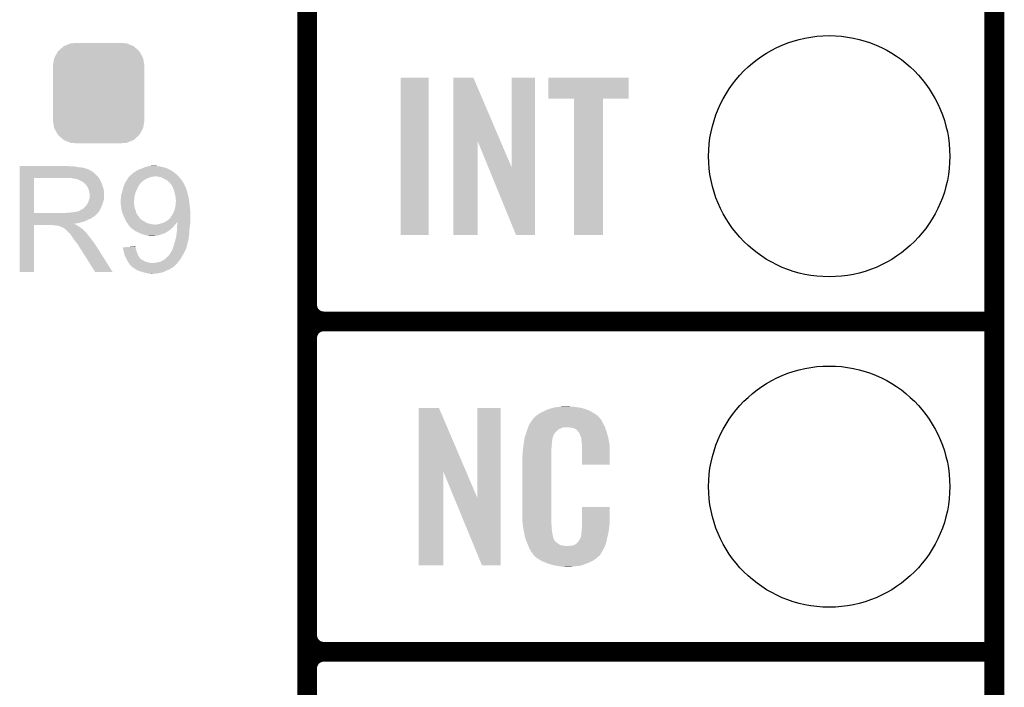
# Model space of a CAD drawing. Extents: x -0.05 to 0.95, y -0.15 to 0.98.
# Tile 21 of 30: x 0.66 to 0.95, y 0.44 to 0.64. Entities that reach past the tile are written whole.
import ezdxf

# ---------------------------------------------------------------- set-up
doc = ezdxf.new("R2010")
doc.units = 0
doc.layers.get('0').update_dxf_attribs({"linetype": 'CONTINUOUS'})
for name, color, linetype in [('GESTURE_CLICK_V102_GKO', 5, 'CONTINUOUS'), ('GESTURE_CLICK_V102_GTO', 14, 'CONTINUOUS'), ('GESTURE_CLICK_V102_GTS', 12, 'CONTINUOUS')]:
    doc.layers.add(name, color=color, linetype=linetype)

# ---------------------------------------------------------------- blocks, each defined once
blk = doc.blocks.new('CUSTOM_54')
for points in [[(-0.01052, 0.01422), (-0.00841, 0.01508), (0.01054, 0.01422), (0.00839, 0.01508)], [(-0.00841, 0.01508), (-0.00819, 0.01509), (0.00839, 0.01508), (0.00836, 0.01509)], [(-0.00819, 0.01509), (-0.00607, 0.0152), (0.00836, 0.01509), (0.00607, 0.0152)], [(-0.01344, 0.01062), (-0.01234, 0.01263), (0.01345, 0.01062), (0.01233, 0.01263)], [(-0.01234, 0.01263), (-0.01229, 0.01267), (0.01233, 0.01263), (0.01231, 0.01267)], [(-0.01229, 0.01267), (-0.01059, 0.01419), (0.01231, 0.01267), (0.01057, 0.01419)], [(-0.01059, 0.01419), (-0.01052, 0.01422), (0.01057, 0.01419), (0.01054, 0.01422)], [(-0.01385, 0.0083), (-0.01347, 0.01057), (0.01385, 0.0083), (0.01346, 0.01057)], [(-0.01347, 0.01057), (-0.01344, 0.01062), (0.01346, 0.01057), (0.01345, 0.01062)], [(-0.01385, 0.00825), (-0.01385, 0.0083), (0.01385, 0.00825), (0.01385, 0.0083)], [(-0.01385, -0.00825), (-0.01385, 0.00825), (0.01385, -0.00825), (0.01385, 0.00825)], [(-0.01385, -0.0083), (-0.01385, -0.00825), (0.01385, -0.0083), (0.01385, -0.00825)], [(-0.01346, -0.01057), (-0.01385, -0.0083), (0.01347, -0.01057), (0.01385, -0.0083)], [(-0.01345, -0.01062), (-0.01346, -0.01057), (0.01344, -0.01062), (0.01347, -0.01057)], [(-0.01233, -0.01263), (-0.01345, -0.01062), (0.01234, -0.01263), (0.01344, -0.01062)], [(-0.01231, -0.01267), (-0.01233, -0.01263), (0.01229, -0.01267), (0.01234, -0.01263)], [(-0.01057, -0.01419), (-0.01231, -0.01267), (0.01059, -0.01419), (0.01229, -0.01267)], [(-0.01054, -0.01422), (-0.01057, -0.01419), (0.01052, -0.01422), (0.01059, -0.01419)], [(-0.00839, -0.01508), (-0.01054, -0.01422), (0.00841, -0.01508), (0.01052, -0.01422)], [(-0.00836, -0.01509), (-0.00839, -0.01508), (0.00819, -0.01509), (0.00841, -0.01508)], [(-0.00607, -0.0152), (-0.00836, -0.01509), (0.00607, -0.0152), (0.00819, -0.01509)]]:
    blk.add_solid(points)
blk = doc.blocks.new('ROUND_20')
blk.add_circle((0, 0), 0.0365)

msp = doc.modelspace()

# ---------------------------------------------------------------- linework, layer by layer
at = {"layer": 'GESTURE_CLICK_V102_GKO', "const_width": 0.006}
msp.add_lwpolyline([(0.95, -0.05), (0.95, 0.885)], dxfattribs=at)
at = {"layer": 'GESTURE_CLICK_V102_GTO', "const_width": 0.006}
for points in [[(0.742, -0.022), (0.742, 0.722)], [(0.742, 0.555), (0.742, 0.645)], [(0.747, 0.55), (0.95, 0.55)], [(0.747, 0.55), (0.95, 0.55)], [(0.742, 0.455), (0.742, 0.545)], [(0.747, 0.45), (0.95, 0.45)], [(0.747, 0.45), (0.95, 0.45)], [(0.742, 0.355), (0.742, 0.445)]]:
    msp.add_lwpolyline(points, dxfattribs=at)
for points in [[(0.742, 0.555, 0.414214), (0.747, 0.55)], [(0.747, 0.55, 0.414214), (0.742, 0.545)], [(0.747, 0.55, 0.414214), (0.742, 0.545)], [(0.742, 0.455, 0.414214), (0.747, 0.45)], [(0.747, 0.45, 0.414214), (0.742, 0.445)], [(0.747, 0.45, 0.414214), (0.742, 0.445)]]:
    msp.add_lwpolyline(points, format="xyb", dxfattribs=at)
at = {"layer": 'GESTURE_CLICK_V102_GTO'}
for points in [[(0.7703, 0.5762), (0.7703, 0.6238), (0.7788, 0.5762), (0.7788, 0.6238)], [(0.7703, 0.6238), (0.7703, 0.6238), (0.7788, 0.6238), (0.7703, 0.6238)], [(0.7862, 0.6046), (0.7862, 0.6238), (0.80049, 0.6046), (0.7923, 0.6238)], [(0.7862, 0.6238), (0.7862, 0.6238), (0.7923, 0.6238), (0.7862, 0.6238)], [(0.8039, 0.5966), (0.8039, 0.6238), (0.811, 0.5966), (0.811, 0.6238)], [(0.8039, 0.6238), (0.8039, 0.6238), (0.811, 0.6238), (0.8039, 0.6238)], [(0.815, 0.6174), (0.815, 0.6238), (0.8393, 0.6174), (0.8393, 0.6238)], [(0.815, 0.6238), (0.815, 0.6238), (0.8393, 0.6238), (0.815, 0.6238)], [(0.8228, 0.5762), (0.8228, 0.6174), (0.8315, 0.5762), (0.8315, 0.6174)], [(0.8228, 0.6174), (0.8228, 0.6174), (0.8315, 0.6174), (0.8393, 0.6174)], [(0.7862, 0.5762), (0.7862, 0.6046), (0.7936, 0.5762), (0.7936, 0.6046)], [(0.79686, 0.5966), (0.7936, 0.6046), (0.8039, 0.5966), (0.80049, 0.6046)], [(0.655, 0.5969), (0.655, 0.597), (0.6702, 0.5969), (0.6698, 0.597)], [(0.655, 0.5967), (0.655, 0.5969), (0.6726, 0.5967), (0.6716, 0.5969)], [(0.655, 0.5966), (0.655, 0.5967), (0.6737, 0.5966), (0.6726, 0.5967)], [(0.655, 0.5964), (0.655, 0.5966), (0.6747, 0.5964), (0.6737, 0.5966)], [(0.655, 0.5962), (0.655, 0.5964), (0.6752, 0.5962), (0.6747, 0.5964)], [(0.655, 0.5961), (0.655, 0.5962), (0.6757, 0.5961), (0.6752, 0.5962)], [(0.655, 0.596), (0.655, 0.5961), (0.6757, 0.596), (0.6757, 0.5961)], [(0.6909, 0.5959), (0.6912, 0.596), (0.70047, 0.5959), (0.7003, 0.596)], [(0.6912, 0.596), (0.6915, 0.5961), (0.7003, 0.596), (0.70008, 0.5961)], [(0.6915, 0.5961), (0.69222, 0.5964), (0.70008, 0.5961), (0.6994, 0.5964)], [(0.69222, 0.5964), (0.6927, 0.5966), (0.6994, 0.5964), (0.69873, 0.5966)], [(0.6927, 0.5966), (0.693, 0.5967), (0.69873, 0.5966), (0.6984, 0.5967)], [(0.693, 0.5967), (0.6933, 0.5968), (0.6984, 0.5967), (0.69795, 0.5968)], [(0.6933, 0.5968), (0.6937, 0.5969), (0.69795, 0.5968), (0.6975, 0.5969)], [(0.6937, 0.5969), (0.6941, 0.597), (0.6975, 0.5969), (0.6967, 0.597)], [(0.6941, 0.597), (0.6948, 0.5971), (0.6967, 0.597), (0.6964, 0.5971)], [(0.6948, 0.5971), (0.6948, 0.5971), (0.6964, 0.5971), (0.6962, 0.5971)], [(0.8052, 0.5762), (0.79686, 0.5966), (0.811, 0.5762), (0.811, 0.5966)], [(0.655, 0.5959), (0.655, 0.596), (0.676, 0.5959), (0.6757, 0.596)], [(0.655, 0.5957), (0.655, 0.5959), (0.6764, 0.5957), (0.676, 0.5959)], [(0.655, 0.5954), (0.655, 0.5957), (0.6769, 0.5954), (0.6764, 0.5957)], [(0.655, 0.595), (0.655, 0.5954), (0.6775, 0.595), (0.6769, 0.5954)], [(0.655, 0.5938), (0.655, 0.595), (0.6787, 0.5938), (0.6775, 0.595)], [(0.655, 0.5934), (0.655, 0.5938), (0.67895, 0.5934), (0.6787, 0.5938)], [(0.655, 0.5828), (0.655, 0.5934), (0.6593, 0.5828), (0.6593, 0.5934)], [(0.655, 0.5934), (0.655, 0.5934), (0.6593, 0.5934), (0.6693, 0.5934)], [(0.6726, 0.593), (0.6706, 0.5934), (0.6792, 0.593), (0.67895, 0.5934)], [(0.68756, 0.593), (0.68779, 0.5934), (0.693, 0.593), (0.6938, 0.5934)], [(0.68779, 0.5934), (0.6879, 0.5936), (0.6938, 0.5934), (0.6945, 0.5936)], [(0.6879, 0.5936), (0.6881, 0.5938), (0.6945, 0.5936), (0.6951, 0.5938)], [(0.6881, 0.5938), (0.6882, 0.5939), (0.6957, 0.5938), (0.6958, 0.5939)], [(0.6881, 0.5938), (0.6881, 0.5938), (0.6951, 0.5938), (0.6957, 0.5938)], [(0.6882, 0.5939), (0.6885, 0.5942), (0.70306, 0.5939), (0.7028, 0.5942)], [(0.6886, 0.5942), (0.6887, 0.5944), (0.7028, 0.5942), (0.70256, 0.5944)], [(0.6887, 0.5944), (0.689, 0.5946), (0.70256, 0.5944), (0.70232, 0.5946)], [(0.689, 0.5946), (0.6891, 0.5947), (0.70232, 0.5946), (0.7022, 0.5947)], [(0.6891, 0.5947), (0.6892, 0.5948), (0.7022, 0.5947), (0.70208, 0.5948)], [(0.6892, 0.5948), (0.6896, 0.5951), (0.70208, 0.5948), (0.7017, 0.5951)], [(0.6896, 0.5951), (0.6898, 0.5952), (0.7017, 0.5951), (0.7015, 0.5952)], [(0.6898, 0.5952), (0.69, 0.5953), (0.7015, 0.5952), (0.7014, 0.5953)], [(0.69, 0.5953), (0.69013, 0.5954), (0.7014, 0.5953), (0.7013, 0.5954)], [(0.69013, 0.5954), (0.6904, 0.5956), (0.7013, 0.5954), (0.70097, 0.5956)], [(0.6904, 0.5956), (0.6909, 0.5959), (0.70097, 0.5956), (0.70047, 0.5959)], [(0.697, 0.5938), (0.6966, 0.5939), (0.70314, 0.5938), (0.70306, 0.5939)], [(0.6979, 0.5936), (0.697, 0.5938), (0.70331, 0.5936), (0.70314, 0.5938)], [(0.69808, 0.5935), (0.6979, 0.5936), (0.7034, 0.5935), (0.70331, 0.5936)], [(0.6986, 0.5932), (0.69808, 0.5935), (0.70366, 0.5932), (0.7034, 0.5935)], [(0.6993, 0.5929), (0.6986, 0.5932), (0.70393, 0.5929), (0.70366, 0.5932)], [(0.6732, 0.5927), (0.6726, 0.593), (0.6794, 0.5927), (0.6793, 0.593)], [(0.6726, 0.593), (0.6726, 0.593), (0.6793, 0.593), (0.67921, 0.593)], [(0.6726, 0.593), (0.6726, 0.593), (0.67921, 0.593), (0.6792, 0.593)], [(0.6742, 0.5922), (0.6732, 0.5927), (0.6796, 0.5922), (0.6794, 0.5927)], [(0.6748, 0.5916), (0.6742, 0.5922), (0.6799, 0.5916), (0.6796, 0.5922)], [(0.6751, 0.5913), (0.6748, 0.5916), (0.67999, 0.5913), (0.6799, 0.5916)], [(0.67537, 0.5909), (0.6751, 0.5913), (0.6801, 0.5909), (0.67999, 0.5913)], [(0.6755, 0.5907), (0.67537, 0.5909), (0.68017, 0.5907), (0.6801, 0.5909)], [(0.6758, 0.5901), (0.6755, 0.5907), (0.6804, 0.5901), (0.68017, 0.5907)], [(0.676, 0.5895), (0.6758, 0.5901), (0.68047, 0.5895), (0.6804, 0.5901)], [(0.68607, 0.5894), (0.68627, 0.5902), (0.6902, 0.5894), (0.6906, 0.5902)], [(0.68627, 0.5902), (0.6863, 0.5903), (0.6906, 0.5902), (0.69064, 0.5903)], [(0.6863, 0.5903), (0.68647, 0.5909), (0.69064, 0.5903), (0.6909, 0.5909)], [(0.68647, 0.5909), (0.6865, 0.591), (0.6909, 0.5909), (0.69098, 0.591)], [(0.6865, 0.591), (0.68663, 0.5913), (0.69098, 0.591), (0.6912, 0.5913)], [(0.68663, 0.5913), (0.68671, 0.5915), (0.6912, 0.5913), (0.6913, 0.5915)], [(0.68671, 0.5915), (0.6868, 0.5917), (0.6913, 0.5915), (0.6915, 0.5917)], [(0.6868, 0.5917), (0.6871, 0.5923), (0.6915, 0.5917), (0.6921, 0.5923)], [(0.6871, 0.5923), (0.68717, 0.5924), (0.6921, 0.5923), (0.6922, 0.5924)], [(0.68717, 0.5924), (0.6875, 0.5929), (0.6922, 0.5924), (0.69287, 0.5929)], [(0.6875, 0.5929), (0.68756, 0.593), (0.69287, 0.5929), (0.693, 0.593)], [(0.69955, 0.5927), (0.6993, 0.5929), (0.7041, 0.5927), (0.70393, 0.5929)], [(0.6998, 0.5925), (0.69955, 0.5927), (0.70422, 0.5925), (0.7041, 0.5927)], [(0.7001, 0.5922), (0.6998, 0.5925), (0.7044, 0.5922), (0.70422, 0.5925)], [(0.7004, 0.592), (0.7001, 0.5922), (0.70452, 0.592), (0.7044, 0.5922)], [(0.7005, 0.5919), (0.7004, 0.592), (0.70458, 0.5919), (0.70452, 0.592)], [(0.70065, 0.5917), (0.7005, 0.5919), (0.7047, 0.5917), (0.70458, 0.5919)], [(0.7011, 0.5911), (0.70065, 0.5917), (0.70497, 0.5911), (0.7047, 0.5917)], [(0.70132, 0.5906), (0.7011, 0.5911), (0.7052, 0.5906), (0.70497, 0.5911)], [(0.70137, 0.5905), (0.70132, 0.5906), (0.7052, 0.5905), (0.7052, 0.5906)], [(0.70146, 0.5903), (0.70137, 0.5905), (0.7054, 0.5903), (0.7053, 0.5905)], [(0.70137, 0.5905), (0.70137, 0.5905), (0.7053, 0.5905), (0.7052, 0.5905)], [(0.7015, 0.5902), (0.70146, 0.5903), (0.7054, 0.5902), (0.7054, 0.5903)], [(0.70157, 0.59), (0.7015, 0.5902), (0.7054, 0.59), (0.7054, 0.5902)], [(0.67606, 0.5892), (0.676, 0.5895), (0.6805, 0.5892), (0.68047, 0.5895)], [(0.6761, 0.589), (0.67606, 0.5892), (0.6805, 0.589), (0.6805, 0.5892)], [(0.67606, 0.587), (0.6761, 0.5871), (0.6805, 0.587), (0.6805, 0.5871)], [(0.6762, 0.5886), (0.6761, 0.589), (0.6805, 0.5886), (0.6805, 0.589)], [(0.6761, 0.5871), (0.6762, 0.5876), (0.6805, 0.5871), (0.6805, 0.5876)], [(0.6762, 0.5876), (0.6762, 0.5886), (0.6805, 0.5876), (0.6805, 0.5886)], [(0.6856, 0.5871), (0.68568, 0.5874), (0.68968, 0.5871), (0.6897, 0.5874)], [(0.6856, 0.5862), (0.6856, 0.5871), (0.6896, 0.5862), (0.68968, 0.5871)], [(0.68568, 0.5874), (0.6857, 0.5875), (0.6897, 0.5874), (0.68972, 0.5875)], [(0.6857, 0.588), (0.6858, 0.5885), (0.68981, 0.588), (0.6899, 0.5885)], [(0.6857, 0.5875), (0.6857, 0.588), (0.68972, 0.5875), (0.68981, 0.588)], [(0.6858, 0.5885), (0.686, 0.5891), (0.6899, 0.5885), (0.6901, 0.5891)], [(0.686, 0.5891), (0.68607, 0.5894), (0.6901, 0.5891), (0.6902, 0.5894)], [(0.70167, 0.5897), (0.70157, 0.59), (0.7055, 0.5897), (0.7054, 0.59)], [(0.7018, 0.5893), (0.70167, 0.5897), (0.7057, 0.5893), (0.7055, 0.5897)], [(0.702, 0.5884), (0.7018, 0.5893), (0.70588, 0.5884), (0.7057, 0.5893)], [(0.70203, 0.5883), (0.702, 0.5884), (0.7059, 0.5883), (0.70588, 0.5884)], [(0.7022, 0.5877), (0.70203, 0.5883), (0.7061, 0.5877), (0.7059, 0.5883)], [(0.7022, 0.587), (0.7022, 0.5877), (0.7062, 0.587), (0.7061, 0.5877)], [(0.6734, 0.5837), (0.6742, 0.5841), (0.67925, 0.5837), (0.67945, 0.5841)], [(0.6742, 0.5841), (0.6745, 0.5844), (0.67945, 0.5841), (0.6796, 0.5844)], [(0.6745, 0.5844), (0.675, 0.5849), (0.6796, 0.5844), (0.67982, 0.5849)], [(0.675, 0.5849), (0.6753, 0.5853), (0.67982, 0.5849), (0.68, 0.5853)], [(0.6753, 0.5853), (0.6754, 0.5854), (0.68, 0.5853), (0.68003, 0.5854)], [(0.6754, 0.5854), (0.6758, 0.5862), (0.68003, 0.5854), (0.68027, 0.5862)], [(0.6758, 0.5862), (0.67583, 0.5863), (0.68027, 0.5862), (0.6803, 0.5863)], [(0.67583, 0.5863), (0.6759, 0.5866), (0.6803, 0.5863), (0.68039, 0.5866)], [(0.6759, 0.5866), (0.67606, 0.587), (0.68039, 0.5866), (0.6805, 0.587)], [(0.6856, 0.5854), (0.6856, 0.5862), (0.6896, 0.5854), (0.6896, 0.5862)], [(0.68564, 0.5851), (0.6856, 0.5854), (0.6897, 0.5851), (0.6896, 0.5854)], [(0.6857, 0.5846), (0.68564, 0.5851), (0.68977, 0.5846), (0.6897, 0.5851)], [(0.68573, 0.5844), (0.6857, 0.5846), (0.6898, 0.5844), (0.68977, 0.5846)], [(0.6858, 0.5839), (0.68573, 0.5844), (0.68999, 0.5839), (0.6898, 0.5844)], [(0.70183, 0.5837), (0.702, 0.5842), (0.7066, 0.5837), (0.70654, 0.5842)], [(0.702, 0.5842), (0.7022, 0.5853), (0.70654, 0.5842), (0.70642, 0.5853)], [(0.7023, 0.5868), (0.7022, 0.587), (0.70623, 0.5868), (0.7062, 0.587)], [(0.7022, 0.5853), (0.70222, 0.5855), (0.70642, 0.5853), (0.7064, 0.5855)], [(0.70222, 0.5855), (0.70228, 0.5863), (0.7064, 0.5855), (0.7063, 0.5863)], [(0.70228, 0.5863), (0.7023, 0.5865), (0.7063, 0.5863), (0.70627, 0.5865)], [(0.7023, 0.5865), (0.7023, 0.5868), (0.70627, 0.5865), (0.70623, 0.5868)], [(0.655, 0.5825), (0.655, 0.5828), (0.6783, 0.5825), (0.6786, 0.5828)], [(0.655, 0.5828), (0.655, 0.5828), (0.6688, 0.5828), (0.6593, 0.5828)], [(0.655, 0.5824), (0.655, 0.5825), (0.6783, 0.5824), (0.6783, 0.5825)], [(0.655, 0.5822), (0.655, 0.5824), (0.6781, 0.5822), (0.6782, 0.5824)], [(0.655, 0.5824), (0.655, 0.5824), (0.6782, 0.5824), (0.6783, 0.5824)], [(0.655, 0.5821), (0.655, 0.5822), (0.6779, 0.5821), (0.6781, 0.5822)], [(0.655, 0.5819), (0.655, 0.5821), (0.6777, 0.5819), (0.6779, 0.5821)], [(0.655, 0.5817), (0.655, 0.5819), (0.6774, 0.5817), (0.6777, 0.5819)], [(0.655, 0.5815), (0.655, 0.5817), (0.677, 0.5815), (0.6774, 0.5817)], [(0.655, 0.5812), (0.655, 0.5815), (0.6767, 0.5812), (0.677, 0.5815)], [(0.655, 0.5808), (0.655, 0.5812), (0.6757, 0.5808), (0.6767, 0.5812)], [(0.6688, 0.5828), (0.6693, 0.5829), (0.6786, 0.5828), (0.6787, 0.5829)], [(0.67, 0.5829), (0.6714, 0.5831), (0.6787, 0.5829), (0.67886, 0.5831)], [(0.6714, 0.5831), (0.6722, 0.5832), (0.67886, 0.5831), (0.67894, 0.5832)], [(0.6722, 0.5832), (0.6728, 0.5834), (0.67894, 0.5832), (0.6791, 0.5834)], [(0.6729, 0.5834), (0.6731, 0.5835), (0.6791, 0.5834), (0.67915, 0.5835)], [(0.6731, 0.5835), (0.6734, 0.5837), (0.67915, 0.5835), (0.67925, 0.5837)], [(0.68588, 0.5836), (0.6858, 0.5839), (0.6901, 0.5836), (0.68999, 0.5839)], [(0.686, 0.5831), (0.68588, 0.5836), (0.69022, 0.5831), (0.6901, 0.5836)], [(0.6861, 0.5828), (0.686, 0.5831), (0.6903, 0.5828), (0.69022, 0.5831)], [(0.6862, 0.5825), (0.6861, 0.5828), (0.69049, 0.5825), (0.6903, 0.5828)], [(0.68641, 0.582), (0.6862, 0.5825), (0.6908, 0.582), (0.69049, 0.5825)], [(0.6865, 0.5818), (0.68641, 0.582), (0.69095, 0.5818), (0.6908, 0.582)], [(0.6867, 0.5813), (0.6865, 0.5818), (0.69133, 0.5813), (0.69095, 0.5818)], [(0.68676, 0.5812), (0.6867, 0.5813), (0.6914, 0.5812), (0.69133, 0.5813)], [(0.68694, 0.5809), (0.68676, 0.5812), (0.6917, 0.5809), (0.6914, 0.5812)], [(0.6998, 0.5806), (0.7005, 0.5812), (0.7066, 0.5806), (0.7066, 0.5812)], [(0.7005, 0.5812), (0.7006, 0.5813), (0.7066, 0.5812), (0.7066, 0.5813)], [(0.7006, 0.5813), (0.7007, 0.5816), (0.7066, 0.5813), (0.7066, 0.5816)], [(0.7007, 0.5816), (0.701, 0.582), (0.7066, 0.5816), (0.7066, 0.582)], [(0.701, 0.582), (0.7014, 0.5826), (0.7066, 0.582), (0.7066, 0.5826)], [(0.7014, 0.5826), (0.7017, 0.5833), (0.7066, 0.5826), (0.7066, 0.5833)], [(0.7017, 0.5833), (0.70183, 0.5837), (0.7066, 0.5833), (0.7066, 0.5837)], [(0.655, 0.5802), (0.655, 0.5808), (0.6745, 0.5802), (0.6757, 0.5808)], [(0.655, 0.5801), (0.655, 0.5802), (0.6738, 0.5801), (0.6745, 0.5802)], [(0.655, 0.5798), (0.655, 0.5801), (0.6732, 0.5798), (0.6738, 0.5801)], [(0.655, 0.5797), (0.655, 0.5798), (0.6724, 0.5797), (0.6732, 0.5798)], [(0.655, 0.5796), (0.655, 0.5797), (0.6715, 0.5796), (0.6724, 0.5797)], [(0.655, 0.5795), (0.655, 0.5796), (0.6716, 0.5795), (0.6715, 0.5796)], [(0.655, 0.5794), (0.655, 0.5795), (0.6718, 0.5794), (0.6716, 0.5795)], [(0.655, 0.5792), (0.655, 0.5794), (0.6721, 0.5792), (0.6718, 0.5794)], [(0.655, 0.565), (0.655, 0.5792), (0.6593, 0.565), (0.6593, 0.5792)], [(0.655, 0.5792), (0.655, 0.5792), (0.6593, 0.5792), (0.6647, 0.5792)], [(0.6652, 0.5791), (0.6647, 0.5792), (0.6723, 0.5791), (0.6721, 0.5792)], [(0.6661, 0.579), (0.6659, 0.5791), (0.6725, 0.579), (0.6723, 0.5791)], [(0.6672, 0.5788), (0.6665, 0.579), (0.67282, 0.5788), (0.6725, 0.579)], [(0.6675, 0.5786), (0.6672, 0.5788), (0.67314, 0.5786), (0.67282, 0.5788)], [(0.6678, 0.5785), (0.6675, 0.5786), (0.6733, 0.5785), (0.67314, 0.5786)], [(0.6681, 0.5784), (0.6678, 0.5785), (0.67343, 0.5784), (0.6733, 0.5785)], [(0.6683, 0.5783), (0.6681, 0.5784), (0.67357, 0.5783), (0.67343, 0.5784)], [(0.6684, 0.5782), (0.6683, 0.5783), (0.6737, 0.5782), (0.67357, 0.5783)], [(0.6688, 0.5779), (0.6684, 0.5782), (0.6741, 0.5779), (0.6737, 0.5782)], [(0.687, 0.5808), (0.68694, 0.5809), (0.69183, 0.5808), (0.6917, 0.5809)], [(0.68708, 0.5806), (0.687, 0.5808), (0.6921, 0.5806), (0.69183, 0.5808)], [(0.6872, 0.5803), (0.68708, 0.5806), (0.6927, 0.5803), (0.6921, 0.5806)], [(0.6874, 0.5799), (0.6872, 0.5803), (0.6933, 0.5799), (0.6927, 0.5803)], [(0.6877, 0.5796), (0.6874, 0.5799), (0.6941, 0.5796), (0.6933, 0.5799)], [(0.6878, 0.5794), (0.6877, 0.5796), (0.695, 0.5794), (0.6941, 0.5796)], [(0.68785, 0.5793), (0.6878, 0.5794), (0.696, 0.5793), (0.695, 0.5794)], [(0.6879, 0.5792), (0.68785, 0.5793), (0.702, 0.5792), (0.7021, 0.5793)], [(0.6881, 0.579), (0.6879, 0.5792), (0.7018, 0.579), (0.702, 0.5792)], [(0.6883, 0.5788), (0.6881, 0.579), (0.70164, 0.5788), (0.7018, 0.579)], [(0.6883, 0.5787), (0.6883, 0.5788), (0.70156, 0.5787), (0.70164, 0.5788)], [(0.6885, 0.5785), (0.6883, 0.5787), (0.7014, 0.5785), (0.70156, 0.5787)], [(0.6888, 0.5782), (0.6885, 0.5785), (0.70104, 0.5782), (0.7014, 0.5785)], [(0.6894, 0.5778), (0.6888, 0.5782), (0.70056, 0.5778), (0.70104, 0.5782)], [(0.6963, 0.5793), (0.6964, 0.5794), (0.7021, 0.5793), (0.7022, 0.5794)], [(0.697, 0.5794), (0.6975, 0.5796), (0.7022, 0.5794), (0.70233, 0.5796)], [(0.6975, 0.5796), (0.6983, 0.5798), (0.70233, 0.5796), (0.70247, 0.5798)], [(0.6983, 0.5798), (0.69877, 0.58), (0.70247, 0.5798), (0.7026, 0.58)], [(0.69877, 0.58), (0.699, 0.5801), (0.7026, 0.58), (0.7027, 0.5801)], [(0.699, 0.5801), (0.6998, 0.5806), (0.7066, 0.5801), (0.7066, 0.5806)], [(0.7026, 0.5784), (0.7027, 0.5793), (0.70644, 0.5784), (0.70657, 0.5793)], [(0.7026, 0.5781), (0.7026, 0.5784), (0.7064, 0.5781), (0.70644, 0.5784)], [(0.7027, 0.5795), (0.7027, 0.5801), (0.7066, 0.5795), (0.7066, 0.5801)], [(0.7027, 0.5793), (0.7027, 0.5795), (0.70657, 0.5793), (0.7066, 0.5795)], [(0.6698, 0.5769), (0.6688, 0.5779), (0.6751, 0.5769), (0.6741, 0.5779)], [(0.66993, 0.5768), (0.6698, 0.5769), (0.6752, 0.5768), (0.6751, 0.5769)], [(0.6702, 0.5766), (0.66993, 0.5768), (0.67534, 0.5766), (0.6752, 0.5768)], [(0.6704, 0.5763), (0.6702, 0.5766), (0.67556, 0.5763), (0.67534, 0.5766)], [(0.6705, 0.5761), (0.6704, 0.5763), (0.6757, 0.5761), (0.67556, 0.5763)], [(0.6706, 0.576), (0.6705, 0.5761), (0.67579, 0.576), (0.6757, 0.5761)], [(0.671, 0.5754), (0.6706, 0.576), (0.6763, 0.5754), (0.67579, 0.576)], [(0.67157, 0.5746), (0.671, 0.5754), (0.6769, 0.5746), (0.6763, 0.5754)], [(0.68978, 0.5775), (0.6894, 0.5778), (0.7002, 0.5775), (0.70056, 0.5778)], [(0.6899, 0.5774), (0.68978, 0.5775), (0.70004, 0.5774), (0.7002, 0.5775)], [(0.6907, 0.577), (0.6899, 0.5774), (0.6994, 0.577), (0.70004, 0.5774)], [(0.6911, 0.5768), (0.6907, 0.577), (0.6991, 0.5768), (0.6994, 0.577)], [(0.6916, 0.5766), (0.6911, 0.5768), (0.6987, 0.5766), (0.6991, 0.5768)], [(0.69188, 0.5765), (0.6916, 0.5766), (0.6982, 0.5765), (0.6987, 0.5766)], [(0.6927, 0.5762), (0.69188, 0.5765), (0.6975, 0.5762), (0.6982, 0.5765)], [(0.6932, 0.5761), (0.6927, 0.5762), (0.6971, 0.5761), (0.6975, 0.5762)], [(0.6936, 0.576), (0.6932, 0.5761), (0.6967, 0.576), (0.6971, 0.5761)], [(0.694, 0.5759), (0.6936, 0.576), (0.6959, 0.5759), (0.6967, 0.576)], [(0.7022, 0.5749), (0.7023, 0.5753), (0.7061, 0.5749), (0.70615, 0.5753)], [(0.7023, 0.5753), (0.7024, 0.5759), (0.70615, 0.5753), (0.70622, 0.5759)], [(0.7024, 0.5759), (0.70249, 0.5766), (0.70622, 0.5759), (0.7063, 0.5766)], [(0.70249, 0.5766), (0.7026, 0.5775), (0.7063, 0.5766), (0.70636, 0.5775)], [(0.7026, 0.5775), (0.7026, 0.5781), (0.70636, 0.5775), (0.7064, 0.5781)], [(0.672, 0.574), (0.67157, 0.5746), (0.67737, 0.574), (0.6769, 0.5746)], [(0.67226, 0.5737), (0.672, 0.574), (0.6776, 0.5737), (0.67737, 0.574)], [(0.6726, 0.5733), (0.67226, 0.5737), (0.67785, 0.5733), (0.6776, 0.5737)], [(0.673, 0.5726), (0.6726, 0.5733), (0.6783, 0.5726), (0.67785, 0.5733)], [(0.6733, 0.5721), (0.673, 0.5726), (0.67861, 0.5721), (0.6783, 0.5726)], [(0.6862, 0.5724), (0.68747, 0.5725), (0.69005, 0.5724), (0.69, 0.5725)], [(0.68622, 0.5723), (0.6862, 0.5724), (0.6901, 0.5723), (0.69005, 0.5724)], [(0.68634, 0.5718), (0.68622, 0.5723), (0.6902, 0.5718), (0.6901, 0.5723)], [(0.68747, 0.5725), (0.69, 0.5727), (0.69, 0.5725), (0.69, 0.5727)], [(0.70123, 0.5718), (0.70147, 0.5725), (0.7053, 0.5718), (0.7055, 0.5725)], [(0.70147, 0.5725), (0.7016, 0.5729), (0.7055, 0.5725), (0.7056, 0.5729)], [(0.7016, 0.5729), (0.7018, 0.5736), (0.7056, 0.5729), (0.70578, 0.5736)], [(0.7018, 0.5736), (0.7021, 0.5745), (0.70578, 0.5736), (0.706, 0.5745)], [(0.7021, 0.5747), (0.7022, 0.5749), (0.70605, 0.5747), (0.7061, 0.5749)], [(0.7021, 0.5745), (0.7021, 0.5747), (0.706, 0.5745), (0.70605, 0.5747)], [(0.6734, 0.5719), (0.6733, 0.5721), (0.67874, 0.5719), (0.67861, 0.5721)], [(0.6736, 0.5717), (0.6734, 0.5719), (0.67886, 0.5717), (0.67874, 0.5719)], [(0.6778, 0.565), (0.6736, 0.5717), (0.6831, 0.565), (0.67886, 0.5717)], [(0.6865, 0.5711), (0.68634, 0.5718), (0.69043, 0.5711), (0.6902, 0.5718)], [(0.68663, 0.5706), (0.6865, 0.5711), (0.6906, 0.5706), (0.69043, 0.5711)], [(0.6868, 0.5699), (0.68663, 0.5706), (0.6909, 0.5699), (0.6906, 0.5706)], [(0.6871, 0.5693), (0.6868, 0.5699), (0.6913, 0.5693), (0.6909, 0.5699)], [(0.6873, 0.5689), (0.6871, 0.5693), (0.6917, 0.5689), (0.6913, 0.5693)], [(0.699, 0.5689), (0.6999, 0.5698), (0.7037, 0.5689), (0.7042, 0.5698)], [(0.6999, 0.5698), (0.7003, 0.5702), (0.7042, 0.5698), (0.70445, 0.5702)], [(0.7003, 0.5702), (0.70054, 0.5706), (0.70445, 0.5702), (0.7047, 0.5706)], [(0.70054, 0.5706), (0.7006, 0.5707), (0.7047, 0.5706), (0.70475, 0.5707)], [(0.7007, 0.5707), (0.7008, 0.571), (0.70475, 0.5707), (0.7049, 0.571)], [(0.7008, 0.571), (0.70093, 0.5712), (0.7049, 0.571), (0.705, 0.5712)], [(0.70093, 0.5712), (0.701, 0.5713), (0.705, 0.5712), (0.70503, 0.5713)], [(0.701, 0.5713), (0.7011, 0.5715), (0.70503, 0.5713), (0.7051, 0.5715)], [(0.7011, 0.5715), (0.7012, 0.5717), (0.7051, 0.5715), (0.7052, 0.5717)], [(0.7012, 0.5717), (0.70123, 0.5718), (0.7052, 0.5717), (0.7053, 0.5718)], [(0.68736, 0.5688), (0.6873, 0.5689), (0.6918, 0.5688), (0.6917, 0.5689)], [(0.68741, 0.5687), (0.68736, 0.5688), (0.692, 0.5687), (0.6918, 0.5688)], [(0.68752, 0.5685), (0.68741, 0.5687), (0.6923, 0.5685), (0.692, 0.5687)], [(0.68763, 0.5683), (0.68752, 0.5685), (0.6927, 0.5683), (0.6923, 0.5685)], [(0.6878, 0.568), (0.68763, 0.5683), (0.6932, 0.568), (0.6927, 0.5683)], [(0.68787, 0.5679), (0.6878, 0.568), (0.6938, 0.5679), (0.6932, 0.568)], [(0.688, 0.5677), (0.68787, 0.5679), (0.6945, 0.5677), (0.6938, 0.5679)], [(0.6884, 0.5671), (0.688, 0.5677), (0.7022, 0.5671), (0.70273, 0.5677)], [(0.6886, 0.5669), (0.6884, 0.5671), (0.70198, 0.5669), (0.7022, 0.5671)], [(0.6888, 0.5668), (0.6886, 0.5669), (0.70186, 0.5668), (0.70198, 0.5669)], [(0.6889, 0.5666), (0.6888, 0.5668), (0.70164, 0.5666), (0.70186, 0.5668)], [(0.689, 0.5665), (0.689, 0.5666), (0.70153, 0.5665), (0.70164, 0.5666)], [(0.68933, 0.5663), (0.689, 0.5665), (0.7013, 0.5663), (0.70153, 0.5665)], [(0.68934, 0.5663), (0.68933, 0.5663), (0.7012, 0.5663), (0.7013, 0.5663)], [(0.6895, 0.5662), (0.68934, 0.5663), (0.7012, 0.5662), (0.7012, 0.5663)], [(0.6895, 0.5662), (0.6895, 0.5662), (0.701, 0.5662), (0.7012, 0.5662)], [(0.6959, 0.5677), (0.6963, 0.5678), (0.70273, 0.5677), (0.70282, 0.5678)], [(0.6963, 0.5678), (0.6973, 0.568), (0.70282, 0.5678), (0.703, 0.568)], [(0.6973, 0.568), (0.6979, 0.5682), (0.703, 0.568), (0.70316, 0.5682)], [(0.6979, 0.5682), (0.6984, 0.5685), (0.70316, 0.5682), (0.70339, 0.5685)], [(0.6984, 0.5685), (0.6986, 0.5686), (0.70339, 0.5685), (0.70347, 0.5686)], [(0.6986, 0.5686), (0.6989, 0.5688), (0.70347, 0.5686), (0.70362, 0.5688)], [(0.6989, 0.5688), (0.699, 0.5689), (0.70362, 0.5688), (0.7037, 0.5689)], [(0.6831, 0.565), (0.6831, 0.565), (0.6831, 0.565), (0.6778, 0.565)], [(0.68963, 0.5661), (0.6895, 0.5662), (0.7008, 0.5661), (0.701, 0.5662)], [(0.68988, 0.5659), (0.68963, 0.5661), (0.7006, 0.5659), (0.7008, 0.5661)], [(0.69, 0.5658), (0.68988, 0.5659), (0.70045, 0.5658), (0.7006, 0.5659)], [(0.6902, 0.5657), (0.69, 0.5658), (0.7003, 0.5657), (0.70045, 0.5658)], [(0.6904, 0.5656), (0.6902, 0.5657), (0.6999, 0.5656), (0.7003, 0.5657)], [(0.691, 0.5653), (0.6904, 0.5656), (0.6993, 0.5653), (0.6999, 0.5656)], [(0.692, 0.565), (0.691, 0.5653), (0.6987, 0.565), (0.6993, 0.5653)], [(0.693, 0.5647), (0.692, 0.565), (0.6976, 0.5647), (0.6987, 0.565)], [(0.6939, 0.5645), (0.693, 0.5647), (0.6964, 0.5645), (0.6976, 0.5647)], [(0.6948, 0.5644), (0.6945, 0.5645), (0.6951, 0.5644), (0.6964, 0.5645)], [(0.7758, 0.5046), (0.7758, 0.5238), (0.79009, 0.5046), (0.7819, 0.5238)], [(0.7758, 0.5238), (0.7758, 0.5238), (0.7819, 0.5238), (0.7758, 0.5238)], [(0.7935, 0.4966), (0.7935, 0.5238), (0.8006, 0.4966), (0.8006, 0.5238)], [(0.7935, 0.5238), (0.7935, 0.5238), (0.8006, 0.5238), (0.7935, 0.5238)], [(0.81127, 0.5214), (0.8115, 0.5216), (0.83, 0.5214), (0.82972, 0.5216)], [(0.8115, 0.5216), (0.81197, 0.5219), (0.82972, 0.5216), (0.8293, 0.5219)], [(0.81197, 0.5219), (0.8126, 0.5223), (0.8293, 0.5219), (0.82863, 0.5223)], [(0.8126, 0.5223), (0.8136, 0.5228), (0.82863, 0.5223), (0.8278, 0.5228)], [(0.8136, 0.5228), (0.814, 0.523), (0.8278, 0.5228), (0.82734, 0.523)], [(0.814, 0.523), (0.815, 0.5234), (0.82734, 0.523), (0.82643, 0.5234)], [(0.815, 0.5234), (0.8153, 0.5235), (0.82643, 0.5234), (0.8262, 0.5235)], [(0.8153, 0.5235), (0.8159, 0.5237), (0.8262, 0.5235), (0.8254, 0.5237)], [(0.8159, 0.5237), (0.81657, 0.5239), (0.8254, 0.5237), (0.8246, 0.5239)], [(0.81657, 0.5239), (0.8169, 0.524), (0.8246, 0.5239), (0.8238, 0.524)], [(0.8169, 0.524), (0.8181, 0.5241), (0.8238, 0.524), (0.823, 0.5241)], [(0.8181, 0.5241), (0.8187, 0.5242), (0.823, 0.5241), (0.8224, 0.5242)], [(0.8187, 0.5242), (0.8193, 0.5243), (0.8218, 0.5242), (0.8213, 0.5243)], [(0.80893, 0.5181), (0.8091, 0.5186), (0.8321, 0.5181), (0.83183, 0.5186)], [(0.8091, 0.5186), (0.80949, 0.5192), (0.83183, 0.5186), (0.8315, 0.5192)], [(0.80949, 0.5192), (0.81007, 0.5201), (0.8315, 0.5192), (0.8311, 0.5201)], [(0.81007, 0.5201), (0.8102, 0.5203), (0.8311, 0.5201), (0.8309, 0.5203)], [(0.8102, 0.5203), (0.8103, 0.5204), (0.8309, 0.5203), (0.8308, 0.5204)], [(0.8103, 0.5204), (0.81038, 0.5205), (0.8308, 0.5204), (0.8307, 0.5205)], [(0.81038, 0.5205), (0.81054, 0.5207), (0.8307, 0.5205), (0.8306, 0.5207)], [(0.81054, 0.5207), (0.8107, 0.5209), (0.8306, 0.5207), (0.83043, 0.5209)], [(0.8107, 0.5209), (0.81127, 0.5214), (0.83043, 0.5209), (0.83, 0.5214)], [(0.80802, 0.5154), (0.80831, 0.5163), (0.8165, 0.5154), (0.817, 0.5163)], [(0.80831, 0.5163), (0.8084, 0.5166), (0.817, 0.5163), (0.8173, 0.5166)], [(0.8084, 0.5166), (0.80864, 0.5173), (0.8173, 0.5166), (0.818, 0.5173)], [(0.80864, 0.5173), (0.80885, 0.5179), (0.818, 0.5173), (0.8195, 0.5179)], [(0.80885, 0.5179), (0.80893, 0.5181), (0.83217, 0.5179), (0.8321, 0.5181)], [(0.80885, 0.5179), (0.80885, 0.5179), (0.8195, 0.5179), (0.8214, 0.5179)], [(0.8221, 0.5178), (0.8214, 0.5179), (0.83221, 0.5178), (0.83217, 0.5179)], [(0.8226, 0.5177), (0.8221, 0.5178), (0.83224, 0.5177), (0.83221, 0.5178)], [(0.8236, 0.5172), (0.8226, 0.5177), (0.83242, 0.5172), (0.83224, 0.5177)], [(0.8238, 0.517), (0.8236, 0.5172), (0.83249, 0.517), (0.83242, 0.5172)], [(0.82401, 0.5167), (0.8238, 0.517), (0.8326, 0.5167), (0.83249, 0.517)], [(0.8243, 0.5163), (0.82401, 0.5167), (0.83272, 0.5163), (0.8326, 0.5167)], [(0.8247, 0.5154), (0.8243, 0.5163), (0.83298, 0.5154), (0.83272, 0.5163)], [(0.8074, 0.5119), (0.80749, 0.5127), (0.816, 0.5119), (0.816, 0.5127)], [(0.80749, 0.5127), (0.8075, 0.5128), (0.816, 0.5127), (0.81602, 0.5128)], [(0.8075, 0.5128), (0.80756, 0.5132), (0.81602, 0.5128), (0.8161, 0.5132)], [(0.80756, 0.5132), (0.80764, 0.5137), (0.8161, 0.5132), (0.8161, 0.5137)], [(0.80764, 0.5137), (0.80771, 0.5141), (0.8161, 0.5137), (0.8162, 0.5141)], [(0.80771, 0.5141), (0.80774, 0.5143), (0.8162, 0.5141), (0.8162, 0.5143)], [(0.80774, 0.5143), (0.8078, 0.5147), (0.8162, 0.5143), (0.81631, 0.5147)], [(0.8078, 0.5147), (0.80802, 0.5154), (0.81631, 0.5147), (0.8165, 0.5154)], [(0.82486, 0.515), (0.8247, 0.5154), (0.8331, 0.515), (0.83298, 0.5154)], [(0.8249, 0.5149), (0.82486, 0.515), (0.83312, 0.5149), (0.8331, 0.515)], [(0.825, 0.5147), (0.8249, 0.5149), (0.83316, 0.5147), (0.83312, 0.5149)], [(0.825, 0.5141), (0.825, 0.5147), (0.83327, 0.5141), (0.83316, 0.5147)], [(0.8251, 0.5134), (0.825, 0.5141), (0.8334, 0.5134), (0.83327, 0.5141)], [(0.82514, 0.5129), (0.8251, 0.5134), (0.8335, 0.5129), (0.8334, 0.5134)], [(0.8252, 0.5121), (0.82514, 0.5129), (0.83353, 0.5121), (0.8335, 0.5129)], [(0.8071, 0.5091), (0.8072, 0.5096), (0.8159, 0.5091), (0.8159, 0.5096)], [(0.8072, 0.5103), (0.8073, 0.511), (0.8159, 0.5103), (0.8159, 0.511)], [(0.8072, 0.5096), (0.8072, 0.5103), (0.8159, 0.5096), (0.8159, 0.5103)], [(0.8073, 0.511), (0.80731, 0.5111), (0.8159, 0.511), (0.8159, 0.5111)], [(0.80731, 0.5111), (0.8074, 0.5119), (0.8159, 0.5111), (0.816, 0.5119)], [(0.8252, 0.5106), (0.8252, 0.5121), (0.8336, 0.5106), (0.83353, 0.5121)], [(0.8252, 0.5066), (0.8252, 0.5106), (0.8336, 0.5066), (0.8336, 0.5106)], [(0.8071, 0.4914), (0.8071, 0.5091), (0.8159, 0.4914), (0.8159, 0.5091)], [(0.7758, 0.4762), (0.7758, 0.5046), (0.7832, 0.4762), (0.7832, 0.5046)], [(0.78649, 0.4966), (0.7832, 0.5046), (0.7935, 0.4966), (0.79009, 0.5046)], [(0.7949, 0.4762), (0.78649, 0.4966), (0.8006, 0.4762), (0.8006, 0.4966)], [(0.8252, 0.4889), (0.8252, 0.4938), (0.8336, 0.4889), (0.8336, 0.4938)], [(0.8252, 0.4938), (0.8252, 0.4938), (0.8336, 0.4938), (0.8252, 0.4938)], [(0.80719, 0.4889), (0.8071, 0.4914), (0.8159, 0.4889), (0.8159, 0.4914)], [(0.8072, 0.4887), (0.80719, 0.4889), (0.81593, 0.4887), (0.8159, 0.4889)], [(0.8252, 0.4883), (0.8252, 0.4889), (0.8335, 0.4883), (0.8336, 0.4889)], [(0.80729, 0.4882), (0.8072, 0.4887), (0.816, 0.4882), (0.81593, 0.4887)], [(0.80744, 0.4873), (0.80729, 0.4882), (0.816, 0.4873), (0.816, 0.4882)], [(0.8076, 0.4864), (0.80744, 0.4873), (0.81614, 0.4864), (0.816, 0.4873)], [(0.8078, 0.4854), (0.8076, 0.4864), (0.8163, 0.4854), (0.81614, 0.4864)], [(0.825, 0.486), (0.82502, 0.4861), (0.83318, 0.486), (0.8332, 0.4861)], [(0.825, 0.4854), (0.825, 0.486), (0.83304, 0.4854), (0.83318, 0.486)], [(0.82502, 0.4861), (0.8251, 0.4865), (0.8332, 0.4861), (0.83325, 0.4865)], [(0.8251, 0.487), (0.82517, 0.4876), (0.83332, 0.487), (0.8334, 0.4876)], [(0.8251, 0.4865), (0.8251, 0.487), (0.83325, 0.4865), (0.83332, 0.487)], [(0.82517, 0.4876), (0.8252, 0.4878), (0.8334, 0.4876), (0.83343, 0.4878)], [(0.8252, 0.4878), (0.8252, 0.4883), (0.83343, 0.4878), (0.8335, 0.4883)], [(0.80798, 0.4845), (0.8078, 0.4854), (0.8165, 0.4845), (0.8163, 0.4854)], [(0.808, 0.4844), (0.80798, 0.4845), (0.81655, 0.4844), (0.8165, 0.4845)], [(0.80829, 0.4837), (0.808, 0.4844), (0.8169, 0.4837), (0.81655, 0.4844)], [(0.80833, 0.4836), (0.80829, 0.4837), (0.817, 0.4836), (0.8169, 0.4837)], [(0.80841, 0.4834), (0.80833, 0.4836), (0.8171, 0.4834), (0.817, 0.4836)], [(0.80849, 0.4832), (0.80841, 0.4834), (0.8174, 0.4832), (0.8171, 0.4834)], [(0.80862, 0.4829), (0.80849, 0.4832), (0.8177, 0.4829), (0.8174, 0.4832)], [(0.8087, 0.4827), (0.80862, 0.4829), (0.818, 0.4827), (0.8177, 0.4829)], [(0.8233, 0.4826), (0.8237, 0.4829), (0.8324, 0.4826), (0.83247, 0.4829)], [(0.8238, 0.4831), (0.8242, 0.4835), (0.83251, 0.4831), (0.8326, 0.4835)], [(0.8238, 0.4829), (0.8238, 0.4831), (0.83247, 0.4829), (0.83251, 0.4831)], [(0.8242, 0.4835), (0.8247, 0.4844), (0.8326, 0.4835), (0.8328, 0.4844)], [(0.8247, 0.4844), (0.825, 0.4854), (0.8328, 0.4844), (0.83304, 0.4854)], [(0.80878, 0.4825), (0.8087, 0.4827), (0.8183, 0.4825), (0.818, 0.4827)], [(0.80889, 0.4822), (0.80878, 0.4825), (0.8189, 0.4822), (0.8183, 0.4825)], [(0.80897, 0.482), (0.80889, 0.4822), (0.8207, 0.482), (0.8189, 0.4822)], [(0.8092, 0.4814), (0.80897, 0.482), (0.83184, 0.4814), (0.83212, 0.482)], [(0.80948, 0.4809), (0.8092, 0.4814), (0.8316, 0.4809), (0.83184, 0.4814)], [(0.8097, 0.4805), (0.80948, 0.4809), (0.83136, 0.4805), (0.8316, 0.4809)], [(0.8101, 0.4799), (0.8097, 0.4805), (0.831, 0.4799), (0.83136, 0.4805)], [(0.8102, 0.4798), (0.8101, 0.4799), (0.83094, 0.4798), (0.831, 0.4799)], [(0.8102, 0.4797), (0.8102, 0.4798), (0.83088, 0.4797), (0.83094, 0.4798)], [(0.8211, 0.482), (0.8214, 0.4821), (0.83212, 0.482), (0.83216, 0.4821)], [(0.8218, 0.4821), (0.8228, 0.4823), (0.83216, 0.4821), (0.83226, 0.4823)], [(0.8228, 0.4823), (0.8233, 0.4826), (0.83226, 0.4823), (0.8324, 0.4826)], [(0.81046, 0.4794), (0.8102, 0.4797), (0.8307, 0.4794), (0.83088, 0.4797)], [(0.81063, 0.4792), (0.81046, 0.4794), (0.8306, 0.4792), (0.8307, 0.4794)], [(0.8108, 0.479), (0.81063, 0.4792), (0.83035, 0.479), (0.8306, 0.4792)], [(0.81103, 0.4788), (0.8108, 0.479), (0.8301, 0.4788), (0.83035, 0.479)], [(0.8115, 0.4784), (0.81103, 0.4788), (0.82963, 0.4784), (0.8301, 0.4788)], [(0.81182, 0.4782), (0.8115, 0.4784), (0.8294, 0.4782), (0.82963, 0.4784)], [(0.81294, 0.4775), (0.81182, 0.4782), (0.8284, 0.4775), (0.8294, 0.4782)], [(0.8131, 0.4774), (0.81294, 0.4775), (0.82817, 0.4774), (0.8284, 0.4775)], [(0.81439, 0.4769), (0.8131, 0.4774), (0.827, 0.4769), (0.82817, 0.4774)], [(0.8149, 0.4767), (0.81439, 0.4769), (0.82649, 0.4767), (0.827, 0.4769)], [(0.8166, 0.4762), (0.8149, 0.4767), (0.8252, 0.4762), (0.82649, 0.4767)], [(0.81767, 0.476), (0.8166, 0.4762), (0.8243, 0.476), (0.8252, 0.4762)], [(0.8182, 0.4759), (0.81767, 0.476), (0.8232, 0.4759), (0.8243, 0.476)], [(0.8188, 0.4758), (0.8182, 0.4759), (0.8226, 0.4758), (0.8232, 0.4759)], [(0.82, 0.4757), (0.8195, 0.4758), (0.822, 0.4757), (0.8226, 0.4758)]]:
    msp.add_solid(points, dxfattribs=at)

# ---------------------------------------------------------------- block references
at = {"layer": 'GESTURE_CLICK_V102_GTS'}
for name, p in [('ROUND_20', (0.9, 0.6)), ('CUSTOM_54', (0.6789, 0.6191)), ('ROUND_20', (0.9, 0.5))]:
    msp.add_blockref(name, p, dxfattribs=at)

doc.saveas('drawing.dxf')
